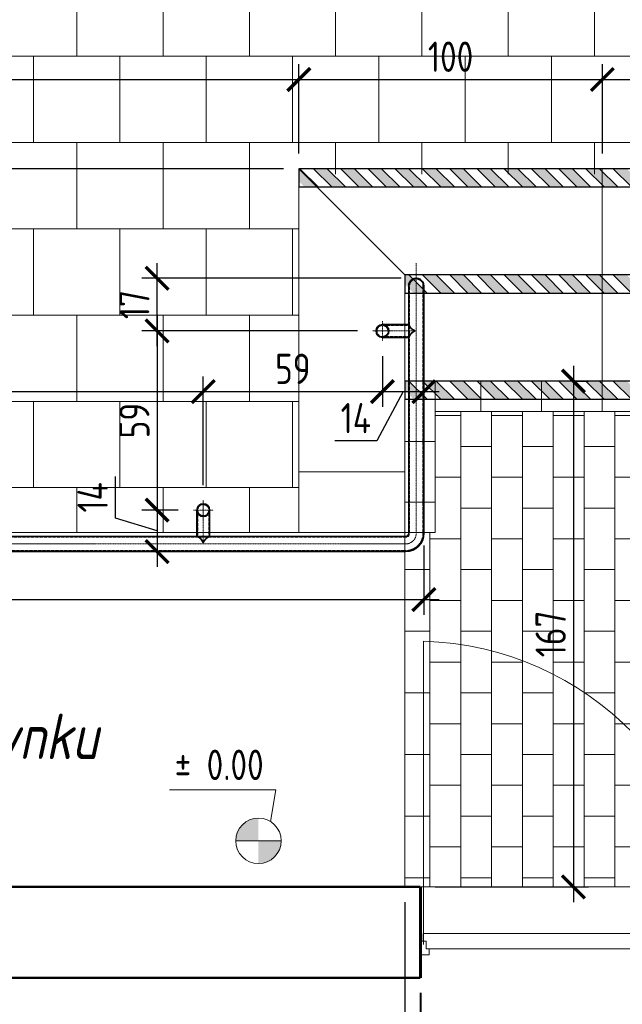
# Model space of a CAD drawing. Header units: millimetres. Extents: x -369365 to -339167, y -1124824 to -1021600.
# Tile 19 of 27: x -362845 to -360859, y -1053400 to -1050153. Entities that reach past the tile are written whole.
import ezdxf

# ---------------------------------------------------------------- set-up
doc = ezdxf.new("R2010")
doc.units = ezdxf.units.MM
doc.linetypes.add('ACAD_ISO10W100', pattern=[18, 12, -3, 0, -3])
doc.linetypes.add('HIDDEN2', pattern=[1.190625, 0.79375, -0.396875])
doc.layers.get('0').update_dxf_attribs({"lineweight": 20})
doc.layers.add('000', color=7, linetype='Continuous', lineweight=13, true_color=0x5b686d)
for name, color, linetype, lineweight in [('002 Os Elementu', 30, 'ACAD_ISO10W100', 9), ('005 Text', 1, 'Continuous', 25), ('007 Stal Stezenia', 6, 'Continuous', 35), ('008 Aluminium', 151, 'Continuous', 18), ('009 Kreskowanie', 3, 'Continuous', 30), ('010 Wymiary', 7, 'Continuous', 9), ('013 Przerywana', 8, 'HIDDEN2', 5), ('Ściany', 4, 'Continuous', 50)]:
    doc.layers.add(name, color=color, linetype=linetype, lineweight=lineweight)
doc.styles.add('ISOCPEUR', font='isocpeur.ttf', dxfattribs={"width": 0.8})
doc.dimstyles.new('06.  1_50', dxfattribs={"dimscale": 50, "dimtxt": 2, "dimasz": 1.5, "dimexe": 1, "dimexo": 1, "dimgap": 0.5, "dimtad": 1, "dimdec": 0, "dimlfac": 0.1, "dimtxsty": 'ISOCPEUR', "dimblk": 'ARCHTICK', "dimcen": -5, "dimdle": 1, "dimadec": 0, "dimazin": 0, "dimtfac": 1, "dimtdec": 0, "dimtmove": 0, "dimatfit": 3, "dimfxl": 1, "dimarcsym": 0})

# ---------------------------------------------------------------- blocks, each defined once
blk = doc.blocks.new('_ArchTick')
at = {"color": 0, "linetype": 'ByBlock', "const_width": 0.15}
blk.add_lwpolyline([(-0.5, -0.5), (0.5, 0.5)], dxfattribs=at)
blk = doc.blocks.new('*D127')
at = {"layer": '010 Wymiary', "color": 0, "lineweight": -2, "transparency": 16777216}
for p, q in [((-365537.1, -1051794.3), (-365537.1, -1050300)), ((-361925.1, -1050594.3), (-361925.1, -1050300)), ((-365587.1, -1050350), (-361875.1, -1050350))]:
    blk.add_line(p, q, dxfattribs=at)
at = {"layer": 'Defpoints', "color": 0, "transparency": 16777216}
for p in [(-361925.1, -1050350), (-361925.1, -1050644.3), (-365537.1, -1051844.3)]:
    blk.add_point(p, dxfattribs=at)
at = {"layer": '010 Wymiary', "color": 0, "lineweight": -2, "transparency": 16777216, "xscale": 75, "yscale": 75, "zscale": 75, "rotation": 180}
blk.add_blockref('_ArchTick', (-365537.1, -1050350), dxfattribs=at)
at = {"layer": '010 Wymiary', "color": 0, "lineweight": -2, "transparency": 16777216, "xscale": 75, "yscale": 75, "zscale": 75}
blk.add_blockref('_ArchTick', (-361925.1, -1050350), dxfattribs=at)
at = {"layer": '010 Wymiary', "color": 0, "transparency": 16777216, "insert": (-363731.1, -1050275), "char_height": 100, "attachment_point": 5, "style": 'ISOCPEUR'}
blk.add_mtext('361', dxfattribs=at)
blk = doc.blocks.new('*D125')
at = {"layer": '010 Wymiary', "color": 0, "lineweight": -2, "transparency": 16777216}
for p, q in [((-365537.1, -1053062.3), (-365537.1, -1053931.2)), ((-361575.1, -1053062.3), (-361575.1, -1053931.2)), ((-365587.1, -1053881.2), (-361525.1, -1053881.2))]:
    blk.add_line(p, q, dxfattribs=at)
at = {"layer": 'Defpoints', "color": 0, "transparency": 16777216}
for p in [(-365537.1, -1053012.3), (-361575.1, -1053012.3), (-361575.1, -1053881.2)]:
    blk.add_point(p, dxfattribs=at)
at = {"layer": '010 Wymiary', "color": 0, "lineweight": -2, "transparency": 16777216, "xscale": 75, "yscale": 75, "zscale": 75, "rotation": 180}
blk.add_blockref('_ArchTick', (-365537.1, -1053881.2), dxfattribs=at)
at = {"layer": '010 Wymiary', "color": 0, "lineweight": -2, "transparency": 16777216, "xscale": 75, "yscale": 75, "zscale": 75}
blk.add_blockref('_ArchTick', (-361575.1, -1053881.2), dxfattribs=at)
at = {"layer": '010 Wymiary', "color": 0, "transparency": 16777216, "insert": (-363556.1, -1053806.2), "char_height": 100, "attachment_point": 5, "style": 'ISOCPEUR'}
blk.add_mtext('396', dxfattribs=at)
blk = doc.blocks.new('*D126')
at = {"layer": '010 Wymiary', "color": 0, "lineweight": -2, "transparency": 16777216}
for p, q in [((-361523.1, -1053362.3), (-361523.1, -1053931.2)), ((-360025.1, -1053362.3), (-360025.1, -1053931.2)), ((-361573.1, -1053881.2), (-359975.1, -1053881.2))]:
    blk.add_line(p, q, dxfattribs=at)
at = {"layer": 'Defpoints', "color": 0, "transparency": 16777216}
for p in [(-361523.1, -1053312.3), (-360025.1, -1053312.3), (-360025.1, -1053881.2)]:
    blk.add_point(p, dxfattribs=at)
at = {"layer": '010 Wymiary', "color": 0, "lineweight": -2, "transparency": 16777216, "xscale": 75, "yscale": 75, "zscale": 75, "rotation": 180}
blk.add_blockref('_ArchTick', (-361523.1, -1053881.2), dxfattribs=at)
at = {"layer": '010 Wymiary', "color": 0, "lineweight": -2, "transparency": 16777216, "xscale": 75, "yscale": 75, "zscale": 75}
blk.add_blockref('_ArchTick', (-360025.1, -1053881.2), dxfattribs=at)
at = {"layer": '010 Wymiary', "color": 0, "transparency": 16777216, "insert": (-360774.1, -1053806.2), "char_height": 100, "attachment_point": 5, "style": 'ISOCPEUR'}
blk.add_mtext('150', dxfattribs=at)
blk = doc.blocks.new('*D130')
at = {"layer": '010 Wymiary', "color": 0, "lineweight": -2, "transparency": 16777216}
for p, q in [((-361925.1, -1050594.3), (-361925.1, -1050300)), ((-360924.3, -1050594.3), (-360924.3, -1050300)), ((-361975.1, -1050350), (-360874.3, -1050350))]:
    blk.add_line(p, q, dxfattribs=at)
at = {"layer": 'Defpoints', "color": 0, "transparency": 16777216}
for p in [(-360924.3, -1050350), (-361925.1, -1050644.3), (-360924.3, -1050644.3)]:
    blk.add_point(p, dxfattribs=at)
at = {"layer": '010 Wymiary', "color": 0, "lineweight": -2, "transparency": 16777216, "xscale": 75, "yscale": 75, "zscale": 75, "rotation": 180}
blk.add_blockref('_ArchTick', (-361925.1, -1050350), dxfattribs=at)
at = {"layer": '010 Wymiary', "color": 0, "lineweight": -2, "transparency": 16777216, "xscale": 75, "yscale": 75, "zscale": 75}
blk.add_blockref('_ArchTick', (-360924.3, -1050350), dxfattribs=at)
at = {"layer": '010 Wymiary', "color": 0, "transparency": 16777216, "insert": (-361424.7, -1050275), "char_height": 100, "attachment_point": 5, "style": 'ISOCPEUR'}
blk.add_mtext('100', dxfattribs=at)
blk = doc.blocks.new('*D131')
at = {"layer": '010 Wymiary', "color": 0, "lineweight": -2, "transparency": 16777216}
for p, q in [((-360924.3, -1050594.3), (-360924.3, -1050300)), ((-359925.1, -1050594.3), (-359925.1, -1050300)), ((-360974.3, -1050350), (-359875.1, -1050350))]:
    blk.add_line(p, q, dxfattribs=at)
at = {"layer": 'Defpoints', "color": 0, "transparency": 16777216}
for p in [(-359925.1, -1050350), (-360924.3, -1050644.3), (-359925.1, -1050644.3)]:
    blk.add_point(p, dxfattribs=at)
at = {"layer": '010 Wymiary', "color": 0, "lineweight": -2, "transparency": 16777216, "xscale": 75, "yscale": 75, "zscale": 75, "rotation": 180}
blk.add_blockref('_ArchTick', (-360924.3, -1050350), dxfattribs=at)
at = {"layer": '010 Wymiary', "color": 0, "lineweight": -2, "transparency": 16777216, "xscale": 75, "yscale": 75, "zscale": 75}
blk.add_blockref('_ArchTick', (-359925.1, -1050350), dxfattribs=at)
at = {"layer": '010 Wymiary', "color": 0, "transparency": 16777216, "insert": (-360424.7, -1050275), "char_height": 100, "attachment_point": 5, "style": 'ISOCPEUR'}
blk.add_mtext('100', dxfattribs=at)
blk = doc.blocks.new('*D140')
at = {"layer": '010 Wymiary', "color": 0, "lineweight": -2, "transparency": 16777216}
for p, q in [((-363740.1, -1051687.5), (-363740.1, -1051329.2)), ((-362240.1, -1051687.5), (-362240.1, -1051329.2)), ((-363790.1, -1051379.2), (-362190.1, -1051379.2))]:
    blk.add_line(p, q, dxfattribs=at)
at = {"layer": 'Defpoints', "color": 0, "transparency": 16777216}
for p in [(-362240.1, -1051379.2), (-363740.1, -1051737.5), (-362240.1, -1051737.5)]:
    blk.add_point(p, dxfattribs=at)
at = {"layer": '010 Wymiary', "color": 0, "lineweight": -2, "transparency": 16777216, "xscale": 75, "yscale": 75, "zscale": 75, "rotation": 180}
blk.add_blockref('_ArchTick', (-363740.1, -1051379.2), dxfattribs=at)
at = {"layer": '010 Wymiary', "color": 0, "lineweight": -2, "transparency": 16777216, "xscale": 75, "yscale": 75, "zscale": 75}
blk.add_blockref('_ArchTick', (-362240.1, -1051379.2), dxfattribs=at)
at = {"layer": '010 Wymiary', "color": 0, "transparency": 16777216, "insert": (-362990.1, -1051304.2), "char_height": 100, "attachment_point": 5, "style": 'ISOCPEUR'}
blk.add_mtext('150', dxfattribs=at)
blk = doc.blocks.new('*D141')
at = {"layer": '010 Wymiary', "color": 0, "lineweight": -2, "transparency": 16777216}
for p, q in [((-361512.9, -1051886.3), (-361512.9, -1052115)), ((-365540.1, -1051931.4), (-365540.1, -1052115)), ((-365590.1, -1052065), (-361462.9, -1052065))]:
    blk.add_line(p, q, dxfattribs=at)
at = {"layer": 'Defpoints', "color": 0, "transparency": 16777216}
for p in [(-361512.9, -1051836.3), (-365540.1, -1051881.4), (-361512.9, -1052065)]:
    blk.add_point(p, dxfattribs=at)
at = {"layer": '010 Wymiary', "color": 0, "lineweight": -2, "transparency": 16777216, "xscale": 75, "yscale": 75, "zscale": 75, "rotation": 180}
blk.add_blockref('_ArchTick', (-365540.1, -1052065), dxfattribs=at)
at = {"layer": '010 Wymiary', "color": 0, "lineweight": -2, "transparency": 16777216, "xscale": 75, "yscale": 75, "zscale": 75}
blk.add_blockref('_ArchTick', (-361512.9, -1052065), dxfattribs=at)
at = {"layer": '010 Wymiary', "color": 0, "transparency": 16777216, "insert": (-363526.5, -1051990), "char_height": 100, "attachment_point": 5, "style": 'ISOCPEUR'}
blk.add_mtext('403', dxfattribs=at)
blk = doc.blocks.new('*D142')
at = {"layer": '010 Wymiary', "color": 0, "lineweight": -2, "transparency": 16777216}
for p, q in [((-361649.3, -1051261.9), (-361649.3, -1051429.2)), ((-362240.1, -1051687.5), (-362240.1, -1051329.2)), ((-362290.1, -1051379.2), (-361599.3, -1051379.2))]:
    blk.add_line(p, q, dxfattribs=at)
at = {"layer": 'Defpoints', "color": 0, "transparency": 16777216}
for p in [(-361649.3, -1051211.9), (-361649.3, -1051379.2), (-362240.1, -1051737.5)]:
    blk.add_point(p, dxfattribs=at)
at = {"layer": '010 Wymiary', "color": 0, "lineweight": -2, "transparency": 16777216, "xscale": 75, "yscale": 75, "zscale": 75, "rotation": 180}
blk.add_blockref('_ArchTick', (-362240.1, -1051379.2), dxfattribs=at)
at = {"layer": '010 Wymiary', "color": 0, "lineweight": -2, "transparency": 16777216, "xscale": 75, "yscale": 75, "zscale": 75}
blk.add_blockref('_ArchTick', (-361649.3, -1051379.2), dxfattribs=at)
at = {"layer": '010 Wymiary', "color": 0, "transparency": 16777216, "insert": (-361944.7, -1051304.2), "char_height": 100, "attachment_point": 5, "style": 'ISOCPEUR'}
blk.add_mtext('59', dxfattribs=at)
blk = doc.blocks.new('*D147')
at = {"layer": '010 Wymiary', "color": 0, "lineweight": -2, "transparency": 16777216}
for p, q in [((-362392.3, -1051129.3), (-362392.3, -1051820.1)), ((-361731.9, -1051179.3), (-362442.3, -1051179.3)), ((-362322.7, -1051770.1), (-362442.3, -1051770.1))]:
    blk.add_line(p, q, dxfattribs=at)
at = {"layer": 'Defpoints', "color": 0, "transparency": 16777216}
for p in [(-361681.9, -1051179.3), (-362392.3, -1051770.1), (-362272.7, -1051770.1)]:
    blk.add_point(p, dxfattribs=at)
at = {"layer": '010 Wymiary', "color": 0, "lineweight": -2, "transparency": 16777216, "xscale": 75, "yscale": 75, "zscale": 75}
for p, rotation in [((-362392.3, -1051179.3), 90), ((-362392.3, -1051770.1), 270)]:
    blk.add_blockref('_ArchTick', p, dxfattribs=dict(at, rotation=rotation))
at = {"layer": '010 Wymiary', "color": 0, "transparency": 16777216, "insert": (-362467.3, -1051474.7), "char_height": 100, "attachment_point": 5, "rotation": 90, "style": 'ISOCPEUR'}
blk.add_mtext('59', dxfattribs=at)
blk = doc.blocks.new('*D148')
at = {"layer": '010 Wymiary', "color": 0, "lineweight": -2, "transparency": 16777216}
for p, q in [((-362392.3, -1051229.3), (-362392.3, -1050955.2)), ((-361587.9, -1051005.2), (-362442.3, -1051005.2)), ((-361731.9, -1051179.3), (-362442.3, -1051179.3))]:
    blk.add_line(p, q, dxfattribs=at)
at = {"layer": 'Defpoints', "color": 0, "transparency": 16777216}
for p in [(-362392.3, -1051005.2), (-361537.9, -1051005.2), (-361681.9, -1051179.3)]:
    blk.add_point(p, dxfattribs=at)
at = {"layer": '010 Wymiary', "color": 0, "lineweight": -2, "transparency": 16777216, "xscale": 75, "yscale": 75, "zscale": 75}
for p, rotation in [((-362392.3, -1051005.2), 90), ((-362392.3, -1051179.3), 270)]:
    blk.add_blockref('_ArchTick', p, dxfattribs=dict(at, rotation=rotation))
at = {"layer": '010 Wymiary', "color": 0, "transparency": 16777216, "insert": (-362467.3, -1051092.2), "char_height": 100, "attachment_point": 5, "rotation": 90, "style": 'ISOCPEUR'}
blk.add_mtext('17', dxfattribs=at)
blk = doc.blocks.new('*D149')
at = {"layer": '010 Wymiary', "color": 0, "lineweight": -2, "transparency": 16777216}
for p, q in [((-362529.8, -1051797), (-362529.8, -1051659)), ((-362392.3, -1051720.1), (-362392.3, -1051956.5)), ((-362322.7, -1051770.1), (-362442.3, -1051770.1)), ((-362392.3, -1051838.3), (-362529.8, -1051797)), ((-362354.9, -1051906.5), (-362442.3, -1051906.5))]:
    blk.add_line(p, q, dxfattribs=at)
at = {"layer": 'Defpoints', "color": 0, "transparency": 16777216}
for p in [(-362272.7, -1051770.1), (-362392.3, -1051906.5), (-362304.9, -1051906.5)]:
    blk.add_point(p, dxfattribs=at)
at = {"layer": '010 Wymiary', "color": 0, "lineweight": -2, "transparency": 16777216, "xscale": 75, "yscale": 75, "zscale": 75}
for p, rotation in [((-362392.3, -1051770.1), 90), ((-362392.3, -1051906.5), 270)]:
    blk.add_blockref('_ArchTick', p, dxfattribs=dict(at, rotation=rotation))
at = {"layer": '010 Wymiary', "color": 0, "transparency": 16777216, "insert": (-362604.8, -1051728), "char_height": 100, "attachment_point": 5, "rotation": 90, "style": 'ISOCPEUR'}
blk.add_mtext('14', dxfattribs=at)
blk = doc.blocks.new('*D150')
at = {"layer": '010 Wymiary', "color": 0, "lineweight": -2, "transparency": 16777216}
for p, q in [((-361649.3, -1051261.9), (-361649.3, -1051429.2)), ((-361699.3, -1051379.2), (-361462.9, -1051379.2)), ((-361581.1, -1051379.2), (-361668.1, -1051541.7)), ((-361512.9, -1051429.1), (-361512.9, -1051429.2)), ((-361668.1, -1051541.7), (-361806.1, -1051541.7))]:
    blk.add_line(p, q, dxfattribs=at)
at = {"layer": 'Defpoints', "color": 0, "transparency": 16777216}
for p in [(-361649.3, -1051211.9), (-361512.9, -1051379.1), (-361512.9, -1051379.2)]:
    blk.add_point(p, dxfattribs=at)
at = {"layer": '010 Wymiary', "color": 0, "lineweight": -2, "transparency": 16777216, "xscale": 75, "yscale": 75, "zscale": 75, "rotation": 180}
blk.add_blockref('_ArchTick', (-361649.3, -1051379.2), dxfattribs=at)
at = {"layer": '010 Wymiary', "color": 0, "lineweight": -2, "transparency": 16777216, "xscale": 75, "yscale": 75, "zscale": 75}
blk.add_blockref('_ArchTick', (-361512.9, -1051379.2), dxfattribs=at)
at = {"layer": '010 Wymiary', "color": 0, "transparency": 16777216, "insert": (-361737.1, -1051466.7), "char_height": 100, "attachment_point": 5, "style": 'ISOCPEUR'}
blk.add_mtext('14', dxfattribs=at)
blk = doc.blocks.new('*D151')
at = {"layer": '010 Wymiary', "color": 0, "lineweight": -2, "transparency": 16777216}
for p, q in [((-366605.9, -1050594.3), (-366605.9, -1051894.3)), ((-361975.1, -1050644.3), (-366655.9, -1050644.3)), ((-365587.1, -1051844.3), (-366655.9, -1051844.3))]:
    blk.add_line(p, q, dxfattribs=at)
at = {"layer": 'Defpoints', "color": 0, "transparency": 16777216}
for p in [(-361925.1, -1050644.3), (-366605.9, -1051844.3), (-365537.1, -1051844.3)]:
    blk.add_point(p, dxfattribs=at)
at = {"layer": '010 Wymiary', "color": 0, "lineweight": -2, "transparency": 16777216, "xscale": 75, "yscale": 75, "zscale": 75}
for p, rotation in [((-366605.9, -1050644.3), 90), ((-366605.9, -1051844.3), 270)]:
    blk.add_blockref('_ArchTick', p, dxfattribs=dict(at, rotation=rotation))
at = {"layer": '010 Wymiary', "color": 0, "transparency": 16777216, "insert": (-366680.9, -1051244.3), "char_height": 100, "attachment_point": 5, "rotation": 90, "style": 'ISOCPEUR'}
blk.add_mtext('120', dxfattribs=at)
blk = doc.blocks.new('*D152')
at = {"layer": '010 Wymiary', "color": 0, "lineweight": -2, "transparency": 16777216}
for p, q in [((-361575.1, -1053062.3), (-361575.1, -1053931.2)), ((-361525.1, -1053362.3), (-361525.1, -1053931.2)), ((-361550.1, -1053881.2), (-361478.8, -1053717.3)), ((-361478.8, -1053717.3), (-361388.8, -1053717.3)), ((-361625.1, -1053881.2), (-361475.1, -1053881.2))]:
    blk.add_line(p, q, dxfattribs=at)
at = {"layer": 'Defpoints', "color": 0, "transparency": 16777216}
for p in [(-361575.1, -1053012.3), (-361525.1, -1053312.3), (-361525.1, -1053881.2)]:
    blk.add_point(p, dxfattribs=at)
at = {"layer": '010 Wymiary', "color": 0, "lineweight": -2, "transparency": 16777216, "xscale": 75, "yscale": 75, "zscale": 75, "rotation": 180}
blk.add_blockref('_ArchTick', (-361575.1, -1053881.2), dxfattribs=at)
at = {"layer": '010 Wymiary', "color": 0, "lineweight": -2, "transparency": 16777216, "xscale": 75, "yscale": 75, "zscale": 75}
blk.add_blockref('_ArchTick', (-361525.1, -1053881.2), dxfattribs=at)
at = {"layer": '010 Wymiary', "color": 0, "transparency": 16777216, "insert": (-361433.8, -1053642.3), "char_height": 100, "attachment_point": 5, "style": 'ISOCPEUR'}
blk.add_mtext('5', dxfattribs=at)
blk = doc.blocks.new('*D153')
at = {"layer": '010 Wymiary', "color": 0, "lineweight": -2, "transparency": 16777216}
for p, q in [((-361575.1, -1053062.3), (-361575.1, -1054140.2)), ((-358925.1, -1053062.3), (-358925.1, -1054140.2)), ((-361625.1, -1054090.2), (-358875.1, -1054090.2))]:
    blk.add_line(p, q, dxfattribs=at)
at = {"layer": 'Defpoints', "color": 0, "transparency": 16777216}
for p in [(-361575.1, -1053012.3), (-358925.1, -1053012.3), (-358925.1, -1054090.2)]:
    blk.add_point(p, dxfattribs=at)
at = {"layer": '010 Wymiary', "color": 0, "lineweight": -2, "transparency": 16777216, "xscale": 75, "yscale": 75, "zscale": 75, "rotation": 180}
blk.add_blockref('_ArchTick', (-361575.1, -1054090.2), dxfattribs=at)
at = {"layer": '010 Wymiary', "color": 0, "lineweight": -2, "transparency": 16777216, "xscale": 75, "yscale": 75, "zscale": 75}
blk.add_blockref('_ArchTick', (-358925.1, -1054090.2), dxfattribs=at)
at = {"layer": '010 Wymiary', "color": 0, "transparency": 16777216, "insert": (-360250.1, -1054015.2), "char_height": 100, "attachment_point": 5, "style": 'ISOCPEUR'}
blk.add_mtext('265', dxfattribs=at)
blk = doc.blocks.new('*D154')
at = {"layer": '010 Wymiary', "color": 0, "lineweight": -2, "transparency": 16777216}
for p, q in [((-361019.8, -1051294.3), (-361019.8, -1053062.3)), ((-361018.2, -1051344.3), (-360969.8, -1051344.3)), ((-361475.1, -1053012.3), (-360969.8, -1053012.3))]:
    blk.add_line(p, q, dxfattribs=at)
at = {"layer": 'Defpoints', "color": 0, "transparency": 16777216}
for p in [(-361068.2, -1051344.3), (-361525.1, -1053012.3), (-361019.8, -1053012.3)]:
    blk.add_point(p, dxfattribs=at)
at = {"layer": '010 Wymiary', "color": 0, "lineweight": -2, "transparency": 16777216, "xscale": 75, "yscale": 75, "zscale": 75}
for p, rotation in [((-361019.8, -1051344.3), 90), ((-361019.8, -1053012.3), 270)]:
    blk.add_blockref('_ArchTick', p, dxfattribs=dict(at, rotation=rotation))
at = {"layer": '010 Wymiary', "color": 0, "transparency": 16777216, "insert": (-361094.8, -1052178.3), "char_height": 100, "attachment_point": 5, "rotation": 90, "style": 'ISOCPEUR'}
blk.add_mtext('167', dxfattribs=at)

msp = doc.modelspace()

# ---------------------------------------------------------------- hatches: boundary and pattern name
at = {"layer": '000', "transparency": 33554477}
h = msp.add_hatch(dxfattribs=at)
h.set_pattern_fill('AR-B88', color=256, scale=1.4)
h.set_pattern_definition([(0, (-9333.12, -26145.6), (0, 284.48), []), (90, (-9333.12, -26145.61), (-142.24, 284.48), [284.48, -284.48])])
h.paths.add_polyline_path([(-357646.1, -1048224.1), (-363167.3, -1048224.1), (-363266.3, -1047745.6), (-363266.3, -1048702.7), (-363365.3, -1048224.1), (-368886.5, -1048224.1), (-368886.5, -1052013.4), (-369365, -1052112.4), (-368408, -1052112.4), (-368886.5, -1052211.4), (-368882.8, -1056000.6), (-367140.1, -1056000.6), (-367041.1, -1056479.1), (-367041.1, -1055522.1), (-366942.1, -1056000.6), (-365537.1, -1056000.6), (-365537.1, -1053012.3), (-365537.1, -1051844.3), (-361925.1, -1051844.3), (-361925.1, -1051550.3), (-361925.1, -1050662.3), (-358925.1, -1050662.3), (-358925.5, -1051362.3), (-355190.1, -1051362.3), (-355190.1, -1052892.3), (-358925.1, -1052892.3), (-358925.1, -1053012.3), (-353469.3, -1053012.3), (-353469.3, -1052210.6), (-352990.8, -1052111.6), (-353947.9, -1052111.6), (-353469.3, -1052012.6), (-353469.3, -1051212.3), (-357646.1, -1051212.3)])
at = {"layer": '000', "transparency": 33554495}
h = msp.add_hatch(dxfattribs=at)
h.set_pattern_fill('AR-B816', color=256, scale=0.5, angle=90)
h.paths.add_polyline_path([(-359025.1, -1052044.3), (-359025.1, -1051844.3), (-359025.1, -1051644.3), (-359025.1, -1051444.3), (-359125.1, -1051444.3), (-359325.1, -1051444.3), (-359525.1, -1051444.3), (-359725.1, -1051444.3), (-359925.1, -1051444.3), (-360125.1, -1051444.3), (-360325.1, -1051444.3), (-360525.1, -1051444.3), (-360725.1, -1051444.3), (-360925.1, -1051444.3), (-361125.1, -1051444.3), (-361325.1, -1051444.3), (-361475.1, -1051444.3), (-361475.1, -1051544.3), (-361475.1, -1051744.3), (-361475.1, -1051844.3), (-361575.1, -1051844.3), (-361575.1, -1053012.3), (-361525.1, -1053012.3), (-360025.1, -1053012.3), (-359025.1, -1053012.3), (-359025.1, -1052844.3), (-359025.1, -1052644.3), (-359025.1, -1052444.3), (-359025.1, -1052244.3)])
h.paths.add_polyline_path([(-355190.1, -1051527.3), (-358925.1, -1051527.3), (-358925.1, -1052727.3), (-355190.1, -1052727.3)])
at = {"layer": '009 Kreskowanie', "true_color": 0xf9a800, "transparency": 33554534}
h = msp.add_hatch(color=40, dxfattribs=at)
h.dxf.hatch_style = 1
h.paths.add_polyline_path([(-361906.3, -1050704.3), (-361861.4, -1050704.3), (-361921.4, -1050644.3), (-361925.1, -1050644.3), (-361925.1, -1050685.4)])
h = msp.add_hatch(color=40, dxfattribs=at)
h.dxf.hatch_style = 1
h.paths.add_polyline_path([(-361816.5, -1050704.3), (-361771.6, -1050704.3), (-361831.6, -1050644.3), (-361876.5, -1050644.3)])
h = msp.add_hatch(color=40, dxfattribs=at)
h.dxf.hatch_style = 1
h.paths.add_polyline_path([(-361726.7, -1050704.3), (-361681.8, -1050704.3), (-361741.8, -1050644.3), (-361786.7, -1050644.3)])
h = msp.add_hatch(color=40, dxfattribs=at)
h.dxf.hatch_style = 1
h.paths.add_polyline_path([(-361636.9, -1050704.3), (-361592, -1050704.3), (-361652, -1050644.3), (-361696.9, -1050644.3)])
h = msp.add_hatch(color=40, dxfattribs=at)
h.dxf.hatch_style = 1
h.paths.add_polyline_path([(-361547.1, -1050704.3), (-361502.1, -1050704.3), (-361562.1, -1050644.3), (-361607.1, -1050644.3)])
h = msp.add_hatch(color=40, dxfattribs=at)
h.dxf.hatch_style = 1
h.paths.add_polyline_path([(-361457.2, -1050704.3), (-361412.3, -1050704.3), (-361472.3, -1050644.3), (-361517.2, -1050644.3)])
h = msp.add_hatch(color=40, dxfattribs=at)
h.dxf.hatch_style = 1
h.paths.add_polyline_path([(-361367.4, -1050704.3), (-361322.5, -1050704.3), (-361382.5, -1050644.3), (-361427.4, -1050644.3)])
h = msp.add_hatch(color=40, dxfattribs=at)
h.dxf.hatch_style = 1
h.paths.add_polyline_path([(-361277.6, -1050704.3), (-361232.7, -1050704.3), (-361292.7, -1050644.3), (-361337.6, -1050644.3)])
h = msp.add_hatch(color=40, dxfattribs=at)
h.dxf.hatch_style = 1
h.paths.add_polyline_path([(-361187.8, -1050704.3), (-361142.9, -1050704.3), (-361202.9, -1050644.3), (-361247.8, -1050644.3)])
h = msp.add_hatch(color=40, dxfattribs=at)
h.dxf.hatch_style = 1
h.paths.add_polyline_path([(-361098, -1050704.3), (-361053.1, -1050704.3), (-361113.1, -1050644.3), (-361158, -1050644.3)])
h = msp.add_hatch(color=40, dxfattribs=at)
h.dxf.hatch_style = 1
h.paths.add_polyline_path([(-361008.2, -1050704.3), (-360963.3, -1050704.3), (-361023.3, -1050644.3), (-361068.2, -1050644.3)])
h = msp.add_hatch(color=40, dxfattribs=at)
h.dxf.hatch_style = 1
h.paths.add_polyline_path([(-360918.4, -1050704.3), (-360873.5, -1050704.3), (-360933.5, -1050644.3), (-360978.4, -1050644.3)])
h = msp.add_hatch(color=40, dxfattribs=at)
h.dxf.hatch_style = 1
h.paths.add_polyline_path([(-360828.6, -1050704.3), (-360783.7, -1050704.3), (-360843.7, -1050644.3), (-360888.6, -1050644.3)])
h = msp.add_hatch(color=40, dxfattribs=at)
h.dxf.hatch_style = 1
h.paths.add_polyline_path([(-361547.1, -1051054.3), (-361502.1, -1051054.3), (-361562.1, -1050994.3), (-361575.1, -1050994.3), (-361575.1, -1051024.3)])
h = msp.add_hatch(color=40, dxfattribs=at)
h.dxf.hatch_style = 1
h.paths.add_polyline_path([(-361457.2, -1051054.3), (-361412.3, -1051054.3), (-361472.3, -1050994.3), (-361517.2, -1050994.3)])
h = msp.add_hatch(color=40, dxfattribs=at)
h.dxf.hatch_style = 1
h.paths.add_polyline_path([(-361367.4, -1051054.3), (-361322.5, -1051054.3), (-361382.5, -1050994.3), (-361427.4, -1050994.3)])
h = msp.add_hatch(color=40, dxfattribs=at)
h.dxf.hatch_style = 1
h.paths.add_polyline_path([(-361277.6, -1051054.3), (-361232.7, -1051054.3), (-361292.7, -1050994.3), (-361337.6, -1050994.3)])
h = msp.add_hatch(color=40, dxfattribs=at)
h.dxf.hatch_style = 1
h.paths.add_polyline_path([(-361187.8, -1051054.3), (-361142.9, -1051054.3), (-361202.9, -1050994.3), (-361247.8, -1050994.3)])
h = msp.add_hatch(color=40, dxfattribs=at)
h.dxf.hatch_style = 1
h.paths.add_polyline_path([(-361098, -1051054.3), (-361053.1, -1051054.3), (-361113.1, -1050994.3), (-361158, -1050994.3)])
h = msp.add_hatch(color=40, dxfattribs=at)
h.dxf.hatch_style = 1
h.paths.add_polyline_path([(-361008.2, -1051054.3), (-360963.3, -1051054.3), (-361023.3, -1050994.3), (-361068.2, -1050994.3)])
h = msp.add_hatch(color=40, dxfattribs=at)
h.dxf.hatch_style = 1
h.paths.add_polyline_path([(-360918.4, -1051054.3), (-360873.5, -1051054.3), (-360933.5, -1050994.3), (-360978.4, -1050994.3)])
h = msp.add_hatch(color=40, dxfattribs=at)
h.dxf.hatch_style = 1
h.paths.add_polyline_path([(-360828.6, -1051054.3), (-360783.7, -1051054.3), (-360843.7, -1050994.3), (-360888.6, -1050994.3)])
h = msp.add_hatch(color=40, dxfattribs=at)
h.dxf.hatch_style = 1
h.paths.add_polyline_path([(-361547.1, -1051404.3), (-361502.1, -1051404.3), (-361562.1, -1051344.3), (-361575.1, -1051344.3), (-361575.1, -1051374.3)])
h = msp.add_hatch(color=40, dxfattribs=at)
h.dxf.hatch_style = 1
h.paths.add_polyline_path([(-361457.2, -1051404.3), (-361412.3, -1051404.3), (-361472.3, -1051344.3), (-361517.2, -1051344.3)])
h = msp.add_hatch(color=40, dxfattribs=at)
h.dxf.hatch_style = 1
h.paths.add_polyline_path([(-361367.4, -1051404.3), (-361322.5, -1051404.3), (-361382.5, -1051344.3), (-361427.4, -1051344.3)])
h = msp.add_hatch(color=40, dxfattribs=at)
h.dxf.hatch_style = 1
h.paths.add_polyline_path([(-361277.6, -1051404.3), (-361232.7, -1051404.3), (-361292.7, -1051344.3), (-361337.6, -1051344.3)])
h = msp.add_hatch(color=40, dxfattribs=at)
h.dxf.hatch_style = 1
h.paths.add_polyline_path([(-361187.8, -1051404.3), (-361142.9, -1051404.3), (-361202.9, -1051344.3), (-361247.8, -1051344.3)])
h = msp.add_hatch(color=40, dxfattribs=at)
h.dxf.hatch_style = 1
h.paths.add_polyline_path([(-361098, -1051404.3), (-361053.1, -1051404.3), (-361113.1, -1051344.3), (-361158, -1051344.3)])
h = msp.add_hatch(color=40, dxfattribs=at)
h.dxf.hatch_style = 1
h.paths.add_polyline_path([(-361008.2, -1051404.3), (-360963.3, -1051404.3), (-361023.3, -1051344.3), (-361068.2, -1051344.3)])
h = msp.add_hatch(color=40, dxfattribs=at)
h.dxf.hatch_style = 1
h.paths.add_polyline_path([(-360918.4, -1051404.3), (-360873.5, -1051404.3), (-360933.5, -1051344.3), (-360978.4, -1051344.3)])
h = msp.add_hatch(color=40, dxfattribs=at)
h.dxf.hatch_style = 1
h.paths.add_polyline_path([(-360828.6, -1051404.3), (-360783.7, -1051404.3), (-360843.7, -1051344.3), (-360888.6, -1051344.3)])
at = {"layer": '010 Wymiary'}
h = msp.add_hatch(color=256, dxfattribs=at)
h.dxf.hatch_style = 1
h.paths.add_polyline_path([(-362058.2, -1052785.6, 0.414214), (-362133.2, -1052860.6), (-362058.2, -1052860.6)])
h.paths.add_polyline_path([(-362058.2, -1052935.6, 0.414214), (-361983.2, -1052860.6), (-362058.2, -1052860.6)])

# ---------------------------------------------------------------- linework, layer by layer
at = {"layer": '000'}
for p, q in [((-361575.1, -1051844.3), (-361575.1, -1053012.3)), ((-360025.1, -1053012.3), (-361523.1, -1053012.3))]:
    msp.add_line(p, q, dxfattribs=at)
for points in [[(-360925.1, -1050994.3), (-361575.1, -1050994.3), (-361925.1, -1050644.3), (-360925.1, -1050644.3)], [(-361575.1, -1051644.3), (-361575.1, -1050994.3), (-361925.1, -1050644.3), (-361925.1, -1051644.3)], [(-360925.1, -1050994.3), (-359925.1, -1050994.3), (-359925.1, -1050644.3), (-360925.1, -1050644.3)], [(-360925.1, -1051344.3), (-361575.1, -1051344.3), (-361575.1, -1050994.3), (-360925.1, -1050994.3)], [(-360925.1, -1051344.3), (-359925.1, -1051344.3), (-359925.1, -1050994.3), (-360925.1, -1050994.3)], [(-361575.1, -1051344.3), (-361575.1, -1051544.3), (-361475.1, -1051544.3), (-361475.1, -1051344.3)], [(-361475.1, -1051444.3), (-361325.1, -1051444.3), (-361325.1, -1051344.3), (-361475.1, -1051344.3)], [(-361325.1, -1051444.3), (-361125.1, -1051444.3), (-361125.1, -1051344.3), (-361325.1, -1051344.3)], [(-361125.1, -1051444.3), (-360925.1, -1051444.3), (-360925.1, -1051344.3), (-361125.1, -1051344.3)], [(-360925.1, -1051444.3), (-360725.1, -1051444.3), (-360725.1, -1051344.3), (-360925.1, -1051344.3)], [(-361575.1, -1051544.3), (-361575.1, -1051744.3), (-361475.1, -1051744.3), (-361475.1, -1051544.3)], [(-361925.1, -1051844.3), (-361925.1, -1051644.3), (-361575.1, -1051644.3), (-361575.1, -1051844.3)], [(-361575.1, -1051744.3), (-361575.1, -1051844.3), (-361475.1, -1051844.3), (-361475.1, -1051744.3)]]:
    msp.add_lwpolyline(points, close=True, dxfattribs=at)
at = {"layer": '002 Os Elementu', "ltscale": 0.3}
for p, q in [((-361537.9, -1050955.2), (-361537.9, -1051846.5)), ((-361649.2, -1051146.6), (-361649.3, -1051211.9)), ((-361616.7, -1051179.3), (-361681.9, -1051179.3)), ((-361541.5, -1051179.3), (-361648.9, -1051179.1)), ((-362240.1, -1051802.7), (-362240.1, -1051737.5)), ((-362272.7, -1051770.1), (-362207.5, -1051770.1)), ((-362240.1, -1051877.8), (-362240.2, -1051770.5)), ((-365590.1, -1051881.4), (-361572.9, -1051881.5))]:
    msp.add_line(p, q, dxfattribs=at)
msp.add_arc((-361572.9, -1051846.5), 35, 269.9992, 359.9969, dxfattribs=at)
at = {"layer": '007 Stal Stezenia'}
for p, q in [((-361562.9, -1051030.2), (-361562.9, -1051846.5)), ((-361512.9, -1051030.2), (-361512.9, -1051846.5)), ((-361562.9, -1051158.3), (-361649.3, -1051158.3)), ((-361635.7, -1051158.3), (-361562.9, -1051158.3)), ((-361649.3, -1051200.3), (-361562.9, -1051200.3)), ((-361562.9, -1051200.3), (-361635.7, -1051200.3)), ((-362261.1, -1051856.5), (-362261.1, -1051770.1)), ((-362219.1, -1051770.1), (-362219.1, -1051856.5)), ((-362261.1, -1051783.7), (-362261.1, -1051856.5)), ((-362219.1, -1051856.5), (-362219.1, -1051783.7)), ((-365515.1, -1051856.5), (-361572.9, -1051856.5)), ((-365515.1, -1051906.5), (-361572.9, -1051906.5))]:
    msp.add_line(p, q, dxfattribs=at)
for centre in [(-361649.3, -1051179.3), (-362240.1, -1051770.1)]:
    msp.add_circle(centre, 21, dxfattribs=at)
for centre, radius, start, end in [((-361537.9, -1051030.2), 25, 359.9752, 180.0248), ((-361530.9, -1051147.1), 33.9, 199.273, 251.7009), ((-361530.9, -1051211.5), 33.9, 108.2991, 160.727), ((-361572.9, -1051846.5), 10, 270, 360), ((-361572.9, -1051846.5), 60, 270, 0), ((-362272.3, -1051888.5), 33.9, 18.2991, 70.727), ((-362207.9, -1051888.5), 33.9, 109.273, 161.7009)]:
    msp.add_arc(centre, radius, start, end, dxfattribs=at)
at = {"layer": '008 Aluminium'}
for p, q in [((-361514, -1053202.3), (-361514, -1052202.3)), ((-361505.1, -1053191.6), (-361525.1, -1053191.6)), ((-361505.1, -1053216.6), (-361505.1, -1053191.6)), ((-361525.1, -1053236.6), (-361495.1, -1053236.6)), ((-361495.1, -1053216.6), (-361505.1, -1053216.6)), ((-361495.1, -1053236.6), (-361495.1, -1053216.6))]:
    msp.add_line(p, q, dxfattribs=at)
for points in [[(-365537.1, -1053012.3), (-361575.1, -1053012.3), (-361575.1, -1051844.3), (-365537.1, -1051844.3)], [(-360545.1, -1053216.6), (-360545.1, -1053191.6), (-360535.1, -1053191.6), (-360535.1, -1053166.6), (-361515.1, -1053166.6), (-361515.1, -1053191.6), (-361505.1, -1053191.6), (-361505.1, -1053216.6)]]:
    msp.add_lwpolyline(points, close=True, dxfattribs=at)
msp.add_arc((-361543.6, -1053209.3), 1007.4, 0.3986, 88.3139, dxfattribs=at)
at = {"layer": '009 Kreskowanie', "color": 40, "linetype": 'Continuous', "true_color": 0xf9a800, "transparency": 33554534}
for p, q in [((-361921.4, -1050644.3), (-361861.4, -1050704.3)), ((-361876.5, -1050644.3), (-361816.5, -1050704.3)), ((-361831.6, -1050644.3), (-361771.6, -1050704.3)), ((-361786.7, -1050644.3), (-361726.7, -1050704.3)), ((-361741.8, -1050644.3), (-361681.8, -1050704.3)), ((-361696.9, -1050644.3), (-361636.9, -1050704.3)), ((-361652, -1050644.3), (-361592, -1050704.3)), ((-361607.1, -1050644.3), (-361547.1, -1050704.3)), ((-361562.1, -1050644.3), (-361502.1, -1050704.3)), ((-361517.2, -1050644.3), (-361457.2, -1050704.3)), ((-361472.3, -1050644.3), (-361412.3, -1050704.3)), ((-361427.4, -1050644.3), (-361367.4, -1050704.3)), ((-361382.5, -1050644.3), (-361322.5, -1050704.3)), ((-361337.6, -1050644.3), (-361277.6, -1050704.3)), ((-361292.7, -1050644.3), (-361232.7, -1050704.3)), ((-361247.8, -1050644.3), (-361187.8, -1050704.3)), ((-361202.9, -1050644.3), (-361142.9, -1050704.3)), ((-361158, -1050644.3), (-361098, -1050704.3)), ((-361113.1, -1050644.3), (-361053.1, -1050704.3)), ((-361068.2, -1050644.3), (-361008.2, -1050704.3)), ((-361068.2, -1050644.3), (-361008.2, -1050704.3)), ((-361023.3, -1050644.3), (-360963.3, -1050704.3)), ((-361023.3, -1050644.3), (-360963.3, -1050704.3)), ((-360888.6, -1050644.3), (-360828.6, -1050704.3)), ((-361562.1, -1050994.3), (-361502.1, -1051054.3)), ((-361517.2, -1050994.3), (-361457.2, -1051054.3)), ((-361472.3, -1050994.3), (-361412.3, -1051054.3)), ((-361427.4, -1050994.3), (-361367.4, -1051054.3)), ((-361382.5, -1050994.3), (-361322.5, -1051054.3)), ((-361337.6, -1050994.3), (-361277.6, -1051054.3)), ((-361292.7, -1050994.3), (-361232.7, -1051054.3)), ((-361247.8, -1050994.3), (-361187.8, -1051054.3)), ((-361202.9, -1050994.3), (-361142.9, -1051054.3)), ((-361158, -1050994.3), (-361098, -1051054.3)), ((-361113.1, -1050994.3), (-361053.1, -1051054.3)), ((-361068.2, -1050994.3), (-361008.2, -1051054.3)), ((-361068.2, -1050994.3), (-361008.2, -1051054.3)), ((-361023.3, -1050994.3), (-360963.3, -1051054.3)), ((-361023.3, -1050994.3), (-360963.3, -1051054.3)), ((-360888.6, -1050994.3), (-360828.6, -1051054.3)), ((-361562.1, -1051344.3), (-361502.1, -1051404.3)), ((-361517.2, -1051344.3), (-361457.2, -1051404.3)), ((-361472.3, -1051344.3), (-361412.3, -1051404.3)), ((-361427.4, -1051344.3), (-361367.4, -1051404.3)), ((-361382.5, -1051344.3), (-361322.5, -1051404.3)), ((-361337.6, -1051344.3), (-361277.6, -1051404.3)), ((-361292.7, -1051344.3), (-361232.7, -1051404.3)), ((-361247.8, -1051344.3), (-361187.8, -1051404.3)), ((-361202.9, -1051344.3), (-361142.9, -1051404.3)), ((-361158, -1051344.3), (-361098, -1051404.3)), ((-361113.1, -1051344.3), (-361053.1, -1051404.3)), ((-361068.2, -1051344.3), (-361008.2, -1051404.3)), ((-361023.3, -1051344.3), (-360963.3, -1051404.3)), ((-361023.3, -1051344.3), (-360963.3, -1051404.3)), ((-360888.6, -1051344.3), (-360828.6, -1051404.3))]:
    msp.add_line(p, q, dxfattribs=at)
at = {"layer": '009 Kreskowanie', "color": 40, "linetype": 'Continuous', "transparency": 33554534}
for p, q in [((-360978.4, -1050644.3), (-360918.4, -1050704.3)), ((-360933.5, -1050644.3), (-360873.5, -1050704.3)), ((-360978.4, -1050994.3), (-360918.4, -1051054.3)), ((-360933.5, -1050994.3), (-360873.5, -1051054.3)), ((-361068.2, -1051344.3), (-361008.2, -1051404.3)), ((-360978.4, -1051344.3), (-360918.4, -1051404.3)), ((-360933.5, -1051344.3), (-360873.5, -1051404.3))]:
    msp.add_line(p, q, dxfattribs=at)
at = {"layer": '009 Kreskowanie', "color": 40, "transparency": 33554534}
for points in [[(-361925.1, -1050644.3), (-361925.1, -1050704.3), (-358985.1, -1050704.3), (-358925.1, -1050644.3), (-359575.1, -1050644.3)], [(-361575.1, -1050994.3), (-361575.1, -1051054.3), (-359275.1, -1051054.3), (-359275.1, -1050994.3), (-359575.1, -1050994.3)], [(-361575.1, -1051344.3), (-361575.1, -1051404.3), (-358925.1, -1051404.3), (-358925.1, -1051344.3), (-359575.1, -1051344.3)]]:
    msp.add_lwpolyline(points, close=True, dxfattribs=at)
at = {"layer": '010 Wymiary'}
for p, q in [((-362351, -1052692), (-362000.4, -1052692)), ((-362000.4, -1052692), (-362018.4, -1052797)), ((-362133.2, -1052860.6), (-361983.2, -1052860.6))]:
    msp.add_line(p, q, dxfattribs=at)
msp.add_circle((-362058.2, -1052860.6), 75, dxfattribs=at)
at = {"layer": '013 Przerywana'}
for p, q in [((-361561.7, -1051161.3), (-361638.4, -1051161.3)), ((-361638.4, -1051197.3), (-361561.7, -1051197.3)), ((-362258.1, -1051857.7), (-362258.1, -1051780.9)), ((-362222.1, -1051780.9), (-362222.1, -1051857.7))]:
    msp.add_line(p, q, dxfattribs=at)
for points in [[(-361515.9, -1051030.2), (-361515.9, -1051846.5, -0.414214), (-361572.9, -1051903.5), (-365515.1, -1051903.5)], [(-365515.1, -1051859.5), (-361571.9, -1051859.5, 0.414214), (-361559.9, -1051847.5), (-361559.9, -1051030.2)]]:
    msp.add_lwpolyline(points, format="xyb", dxfattribs=at)
for points in [[(-361537.9, -1051005.2), (-361537.9, -1051005.2)], [(-361537.9, -1051005.2), (-361537.9, -1051005.2)], [(-361515.9, -1051762), (-361515.9, -1051762)], [(-361537.9, -1051787), (-361537.9, -1051787)], [(-361965.1, -1051859.5), (-361965.1, -1051859.5)], [(-361887.9, -1051849.3), (-361887.9, -1051849.3)], [(-361940.1, -1051881.5), (-361940.1, -1051881.5)]]:
    msp.add_lwpolyline(points, dxfattribs=at)
for centre in [(-361649.3, -1051179.3), (-362240.1, -1051770.1)]:
    msp.add_circle(centre, 18, dxfattribs=at)
msp.add_arc((-361537.9, -1051030.2), 22, 359.9736, 180.0264, dxfattribs=at)
at = {"layer": 'Ściany'}
for p, q in [((-361525.1, -1053012.3), (-365537.1, -1053012.3)), ((-361525.1, -1053012.3), (-361525.1, -1053312.3)), ((-361523.1, -1053012.3), (-361523.1, -1053312.3)), ((-361525.1, -1053312.3), (-365237.1, -1053312.3))]:
    msp.add_line(p, q, dxfattribs=at)

# ---------------------------------------------------------------- texts
at = {"layer": '010 Wymiary', "insert": (-362187.6, -1052610), "char_height": 100, "attachment_point": 5, "style": 'ISOCPEUR'}
msp.add_mtext('%%P 0.00', dxfattribs=at)

# ---------------------------------------------------------------- dimensions: what is measured, and where the dimension line sits
at = {"layer": '010 Wymiary'}
for base, p1, p2, picture, middle in [((-361925.1, -1050350), (-365537.1, -1051844.3), (-361925.1, -1050644.3), '*D127', (-363731.1, -1050275)), ((-360924.3, -1050350), (-361925.1, -1050644.3), (-360924.3, -1050644.3), '*D130', (-361424.7, -1050275)), ((-359925.1, -1050350), (-360924.3, -1050644.3), (-359925.1, -1050644.3), '*D131', (-360424.7, -1050275)), ((-362240.1, -1051379.2), (-363740.1, -1051737.5), (-362240.1, -1051737.5), '*D140', (-362990.1, -1051304.2)), ((-360025.1, -1053881.2), (-361523.1, -1053312.3), (-360025.1, -1053312.3), '*D126', (-360774.1, -1053806.2))]:
    dim = msp.add_linear_dim(base=base, p1=p1, p2=p2, dimstyle='06.  1_50', override={"dimtmove": 1}, dxfattribs=at)
    dim.commit()
    dim.dimension.update_dxf_attribs({"geometry": picture, "text_midpoint": middle})
for base, p1, p2, picture, middle in [((-366605.9, -1051844.3), (-361925.1, -1050644.3), (-365537.1, -1051844.3), '*D151', (-366680.9, -1051244.3)), ((-362392.3, -1051770.1), (-361681.9, -1051179.3), (-362272.7, -1051770.1), '*D147', (-362467.3, -1051474.7)), ((-361019.8, -1053012.3), (-361068.2, -1051344.3), (-361525.1, -1053012.3), '*D154', (-361094.8, -1052178.3))]:
    dim = msp.add_linear_dim(base=base, p1=p1, p2=p2, angle=90, dimstyle='06.  1_50', dxfattribs=at)
    dim.commit()
    dim.dimension.update_dxf_attribs({"geometry": picture, "text_midpoint": middle})
for base, p1, p2, picture, middle in [((-362392.3, -1051005.2), (-361681.9, -1051179.3), (-361537.9, -1051005.2), '*D148', (-362467.3, -1051092.2)), ((-362392.3, -1051906.5), (-362272.7, -1051770.1), (-362304.9, -1051906.5), '*D149', (-362604.8, -1051772))]:
    dim = msp.add_linear_dim(base=base, p1=p1, p2=p2, angle=90, dimstyle='06.  1_50', override={"dimtmove": 1}, dxfattribs=at)
    dim.commit()
    dim.dimension.update_dxf_attribs({"geometry": picture, "text_midpoint": middle})
for base, p1, p2, picture, middle in [((-361649.3, -1051379.2), (-362240.1, -1051737.5), (-361649.3, -1051211.9), '*D142', (-361944.7, -1051304.2)), ((-361575.1, -1053881.2), (-365537.1, -1053012.3), (-361575.1, -1053012.3), '*D125', (-363556.1, -1053806.2)), ((-358925.1, -1054090.2), (-361575.1, -1053012.3), (-358925.1, -1053012.3), '*D153', (-360250.1, -1054015.2))]:
    dim = msp.add_linear_dim(base=base, p1=p1, p2=p2, dimstyle='06.  1_50', dxfattribs=at)
    dim.commit()
    dim.dimension.update_dxf_attribs({"geometry": picture, "text_midpoint": middle})
for base, p1, p2, picture, middle in [((-361512.9, -1051379.2), (-361649.3, -1051211.9), (-361512.9, -1051379.1), '*D150', (-361693.1, -1051541.7)), ((-361525.1, -1053881.2), (-361575.1, -1053012.3), (-361525.1, -1053312.3), '*D152', (-361453.8, -1053717.3))]:
    dim = msp.add_linear_dim(base=base, p1=p1, p2=p2, dimstyle='06.  1_50', override={"dimtmove": 1}, dxfattribs=at)
    dim.commit()
    dim.dimension.update_dxf_attribs({"geometry": picture, "text_midpoint": middle, "dimtype": 160})

# ---------------------------------------------------------------- next in the draw order: texts
at = {"layer": '005 Text', "insert": (-363612.6, -1052413.6), "char_height": 150, "attachment_point": 5, "style": 'ISOCPEUR', "bg_fill": 3, "box_fill_scale": 1.5, "bg_fill_color": 256, "bg_fill_transparency": 0}
msp.add_mtext('{\\fISOCPEUR|b0|i1|c238|p34;istniejący spocznik\\Pprzed wejściem do budynku}', dxfattribs=at)

# ---------------------------------------------------------------- next in the draw order: dimensions: what is measured, and where the dimension line sits
at = {"layer": '010 Wymiary'}
dim = msp.add_linear_dim(base=(-361512.9, -1052065), p1=(-365540.1, -1051881.4), p2=(-361512.9, -1051836.3), dimstyle='06.  1_50', dxfattribs=at)
dim.commit()
dim.dimension.update_dxf_attribs({"geometry": '*D141', "text_midpoint": (-363526.5, -1051990)})

doc.saveas('drawing.dxf')
